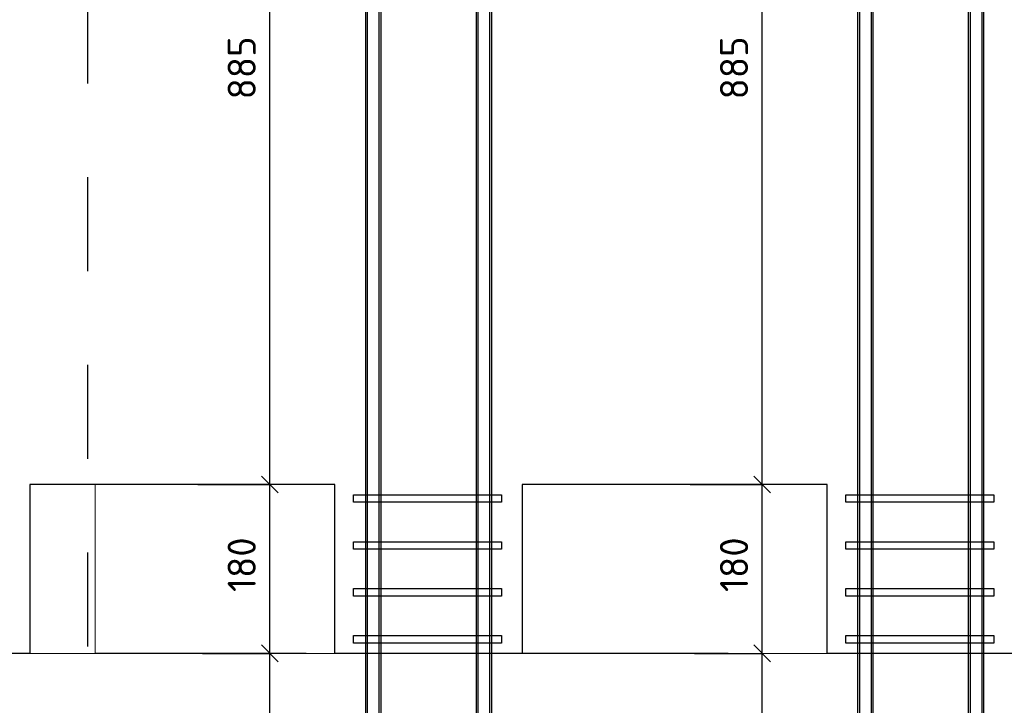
# Model space of a CAD drawing. Header units: metres. Extents: x -38 to 97, y -15 to 21.
# Tile 67 of 256: x 82.72 to 83.77, y -5.905 to -5.174. Entities that reach past the tile are written whole.
import ezdxf

# ---------------------------------------------------------------- set-up
doc = ezdxf.new("R2010")
doc.units = ezdxf.units.M
doc.header["$PDMODE"] = 65
doc.linetypes.add('______2', pattern=[0.0405, 0.03, -0.0105])
for name, color, linetype, lineweight in [('XR$4$Арм.стержн. Хомут', 240, 'Continuous', 35), ('XR$4$Арм.стержн.горизонт. 1', 180, 'Continuous', 35), ('XR$4$Арм.стержн.горизонт. 2', 202, 'Continuous', 35), ('XR$4$Общий слой (1)_1', 7, 'Continuous', 13), ('XR$4$Перекрытие (1)', 7, 'Continuous', 35), ('XR$4$Размерная линия (1)', 7, 'Continuous', 13), ('XR$5$Арм.стержн. Хомут', 240, 'Continuous', 35), ('XR$5$Арм.стержн.горизонт. 1', 180, 'Continuous', 35), ('XR$5$Арм.стержн.горизонт. 2', 202, 'Continuous', 35), ('XR$5$Общий слой (1)_1', 7, 'Continuous', 13), ('XR$5$Перекрытие (1)', 7, 'Continuous', 35), ('XR$5$Размерная линия (1)', 7, 'Continuous', 13)]:
    doc.layers.add(name, color=color, linetype=linetype, lineweight=lineweight)
doc.styles.add('ISOCPEUR', font='txt')
doc.dimstyles.new('DIMSTYLE_24', dxfattribs={"dimtxt": 0.03, "dimasz": 0.03, "dimexe": 0, "dimexo": 0, "dimgap": 0.015, "dimtad": 2, "dimdec": 0, "dimlfac": 1000, "dimrnd": 5, "dimzin": 12, "dimdsep": 46, "dimtxsty": 'ISOCPEUR', "dimblk1": 'ALL_ML_STRICH', "dimblk2": 'ALL_ML_STRICH', "dimsah": 1, "dimcen": 0, "dimclrd": 7, "dimclre": 256, "dimclrt": 7, "dimadec": 0, "dimazin": 0, "dimtfac": 1, "dimtdec": 0, "dimtix": 1, "dimtmove": 2, "dimatfit": 3, "dimfxl": 0, "dimtzin": 0, "dimlwd": 0, "dimlwe": -3, "dimarcsym": 0})
pattern_1 = [(0, (0.45, 0.45), (0.225, 0.225), [0.225, -0.225]), (90, (0.45, 0.45), (-0.225, 0.225), [0.225, -0.225])]

# ---------------------------------------------------------------- blocks, each defined once
blk = doc.blocks.new('СЛОЖНЫЙ_ОБЪЕКТ_62')
at = {"color": 7, "linetype": '______2', "lineweight": 25, "transparency": 33554687}
blk.add_line((82.7918, -4.5424), (82.7918, -6.901), dxfattribs=at)
blk = doc.blocks.new('ALL_ML_STRICH')
at = {"color": 0, "linetype": 'ByBlock', "lineweight": -2}
for p, q in [((0, -0.5), (0, 0.5)), ((-1, 0), (0.5, 0)), ((-0.3, -0.3), (0.3, 0.3))]:
    blk.add_line(p, q, dxfattribs=at)
blk = doc.blocks.new('*D409')
at = {"layer": 'DEFPOINTS', "color": 7, "linetype": 'Continuous', "lineweight": 13, "transparency": 33554687}
for p in [(83.4194, -5.8499), (83.5114, -6.7349), (83.6156, -6.7349)]:
    blk.add_point(p, dxfattribs=at)
at = {"layer": 'XR$4$Размерная линия (1)', "color": 9, "linetype": 'Continuous', "lineweight": -2, "true_color": 0xc7c7c7, "transparency": 33554687}
for p, q in [((83.4394, -5.8499), (83.5114, -5.8499)), ((83.5956, -6.7349), (83.5114, -6.7349))]:
    blk.add_line(p, q, dxfattribs=at)
at = {"layer": 'XR$4$Размерная линия (1)', "color": 7, "linetype": 'Continuous', "lineweight": -2, "transparency": 33554687}
blk.add_line((83.5114, -6.7349), (83.5114, -5.8499), dxfattribs=at)
at = {"layer": 'XR$4$Размерная линия (1)', "color": 7, "linetype": 'Continuous', "lineweight": 13, "transparency": 33554687, "xscale": 0.03, "yscale": 0.03, "zscale": 0.03}
for p, rotation in [((83.5114, -5.8499), 90), ((83.5114, -6.7349), 270)]:
    blk.add_blockref('ALL_ML_STRICH', p, dxfattribs=dict(at, rotation=rotation))
at = {"layer": 'XR$4$Размерная линия (1)', "color": 7, "linetype": 'Continuous', "lineweight": 13, "transparency": 33554687, "insert": (83.4814, -6.2909), "char_height": 0.03, "width": 0.09, "attachment_point": 5, "rotation": 90, "style": 'ISOCPEUR'}
blk.add_mtext('\\A1;{885}', dxfattribs=at)
blk = doc.blocks.new('*D410')
at = {"layer": 'DEFPOINTS', "color": 7, "linetype": 'Continuous', "lineweight": 13, "transparency": 33554687}
for p in [(83.4147, -5.6699), (83.4194, -5.8499), (83.5114, -5.8499)]:
    blk.add_point(p, dxfattribs=at)
at = {"layer": 'XR$4$Размерная линия (1)', "color": 9, "linetype": 'Continuous', "lineweight": -2, "true_color": 0xc7c7c7, "transparency": 33554687}
for p, q in [((83.4347, -5.6699), (83.5114, -5.6699)), ((83.4394, -5.8499), (83.5114, -5.8499))]:
    blk.add_line(p, q, dxfattribs=at)
at = {"layer": 'XR$4$Размерная линия (1)', "color": 7, "linetype": 'Continuous', "lineweight": -2, "transparency": 33554687}
blk.add_line((83.5114, -5.8499), (83.5114, -5.6699), dxfattribs=at)
at = {"layer": 'XR$4$Размерная линия (1)', "color": 7, "linetype": 'Continuous', "lineweight": 13, "transparency": 33554687, "xscale": 0.03, "yscale": 0.03, "zscale": 0.03}
for p, rotation in [((83.5114, -5.6699), 90), ((83.5114, -5.8499), 270)]:
    blk.add_blockref('ALL_ML_STRICH', p, dxfattribs=dict(at, rotation=rotation))
at = {"layer": 'XR$4$Размерная линия (1)', "color": 7, "linetype": 'Continuous', "lineweight": 13, "transparency": 33554687, "insert": (83.4814, -5.7554), "char_height": 0.03, "width": 0.09, "attachment_point": 5, "rotation": 90, "style": 'ISOCPEUR'}
blk.add_mtext('\\A1;{180}', dxfattribs=at)
blk = doc.blocks.new('*D411')
at = {"layer": 'DEFPOINTS', "color": 7, "linetype": 'Continuous', "lineweight": 13, "transparency": 33554687}
for p in [(83.6156, -4.7849), (83.4147, -5.6699), (83.5114, -5.6699)]:
    blk.add_point(p, dxfattribs=at)
at = {"layer": 'XR$4$Размерная линия (1)', "color": 9, "linetype": 'Continuous', "lineweight": -2, "true_color": 0xc7c7c7, "transparency": 33554687}
for p, q in [((83.5956, -4.7849), (83.5114, -4.7849)), ((83.4347, -5.6699), (83.5114, -5.6699))]:
    blk.add_line(p, q, dxfattribs=at)
at = {"layer": 'XR$4$Размерная линия (1)', "color": 7, "linetype": 'Continuous', "lineweight": -2, "transparency": 33554687}
blk.add_line((83.5114, -5.6699), (83.5114, -4.7849), dxfattribs=at)
at = {"layer": 'XR$4$Размерная линия (1)', "color": 7, "linetype": 'Continuous', "lineweight": 13, "transparency": 33554687, "xscale": 0.03, "yscale": 0.03, "zscale": 0.03}
for p, rotation in [((83.5114, -4.7849), 90), ((83.5114, -5.6699), 270)]:
    blk.add_blockref('ALL_ML_STRICH', p, dxfattribs=dict(at, rotation=rotation))
at = {"layer": 'XR$4$Размерная линия (1)', "color": 7, "linetype": 'Continuous', "lineweight": 13, "transparency": 33554687, "insert": (83.4814, -5.2259), "char_height": 0.03, "width": 0.09, "attachment_point": 5, "rotation": 90, "style": 'ISOCPEUR'}
blk.add_mtext('\\A1;{885}', dxfattribs=at)
blk = doc.blocks.new('*D414')
at = {"layer": 'DEFPOINTS', "color": 7, "linetype": 'Continuous', "lineweight": 13, "transparency": 33554687}
for p in [(82.8944, -5.8499), (82.9864, -6.7349), (83.0906, -6.7349)]:
    blk.add_point(p, dxfattribs=at)
at = {"layer": 'XR$4$Размерная линия (1)', "color": 9, "linetype": 'Continuous', "lineweight": -2, "true_color": 0xc7c7c7, "transparency": 33554687}
for p, q in [((82.9144, -5.8499), (82.9864, -5.8499)), ((83.0706, -6.7349), (82.9864, -6.7349))]:
    blk.add_line(p, q, dxfattribs=at)
at = {"layer": 'XR$4$Размерная линия (1)', "color": 7, "linetype": 'Continuous', "lineweight": -2, "transparency": 33554687}
blk.add_line((82.9864, -6.7349), (82.9864, -5.8499), dxfattribs=at)
at = {"layer": 'XR$4$Размерная линия (1)', "color": 7, "linetype": 'Continuous', "lineweight": 13, "transparency": 33554687, "xscale": 0.03, "yscale": 0.03, "zscale": 0.03}
for p, rotation in [((82.9864, -5.8499), 90), ((82.9864, -6.7349), 270)]:
    blk.add_blockref('ALL_ML_STRICH', p, dxfattribs=dict(at, rotation=rotation))
at = {"layer": 'XR$4$Размерная линия (1)', "color": 7, "linetype": 'Continuous', "lineweight": 13, "transparency": 33554687, "insert": (82.9564, -6.2909), "char_height": 0.03, "width": 0.09, "attachment_point": 5, "rotation": 90, "style": 'ISOCPEUR'}
blk.add_mtext('\\A1;{885}', dxfattribs=at)
blk = doc.blocks.new('*D415')
at = {"layer": 'DEFPOINTS', "color": 7, "linetype": 'Continuous', "lineweight": 13, "transparency": 33554687}
for p in [(82.8897, -5.6699), (82.8944, -5.8499), (82.9864, -5.8499)]:
    blk.add_point(p, dxfattribs=at)
at = {"layer": 'XR$4$Размерная линия (1)', "color": 9, "linetype": 'Continuous', "lineweight": -2, "true_color": 0xc7c7c7, "transparency": 33554687}
for p, q in [((82.9097, -5.6699), (82.9864, -5.6699)), ((82.9144, -5.8499), (82.9864, -5.8499))]:
    blk.add_line(p, q, dxfattribs=at)
at = {"layer": 'XR$4$Размерная линия (1)', "color": 7, "linetype": 'Continuous', "lineweight": -2, "transparency": 33554687}
blk.add_line((82.9864, -5.8499), (82.9864, -5.6699), dxfattribs=at)
at = {"layer": 'XR$4$Размерная линия (1)', "color": 7, "linetype": 'Continuous', "lineweight": 13, "transparency": 33554687, "xscale": 0.03, "yscale": 0.03, "zscale": 0.03}
for p, rotation in [((82.9864, -5.6699), 90), ((82.9864, -5.8499), 270)]:
    blk.add_blockref('ALL_ML_STRICH', p, dxfattribs=dict(at, rotation=rotation))
at = {"layer": 'XR$4$Размерная линия (1)', "color": 7, "linetype": 'Continuous', "lineweight": 13, "transparency": 33554687, "insert": (82.9564, -5.7554), "char_height": 0.03, "width": 0.09, "attachment_point": 5, "rotation": 90, "style": 'ISOCPEUR'}
blk.add_mtext('\\A1;{180}', dxfattribs=at)
blk = doc.blocks.new('*D416')
at = {"layer": 'DEFPOINTS', "color": 7, "linetype": 'Continuous', "lineweight": 13, "transparency": 33554687}
for p in [(83.0906, -4.7849), (82.8897, -5.6699), (82.9864, -5.6699)]:
    blk.add_point(p, dxfattribs=at)
at = {"layer": 'XR$4$Размерная линия (1)', "color": 9, "linetype": 'Continuous', "lineweight": -2, "true_color": 0xc7c7c7, "transparency": 33554687}
for p, q in [((83.0706, -4.7849), (82.9864, -4.7849)), ((82.9097, -5.6699), (82.9864, -5.6699))]:
    blk.add_line(p, q, dxfattribs=at)
at = {"layer": 'XR$4$Размерная линия (1)', "color": 7, "linetype": 'Continuous', "lineweight": -2, "transparency": 33554687}
blk.add_line((82.9864, -5.6699), (82.9864, -4.7849), dxfattribs=at)
at = {"layer": 'XR$4$Размерная линия (1)', "color": 7, "linetype": 'Continuous', "lineweight": 13, "transparency": 33554687, "xscale": 0.03, "yscale": 0.03, "zscale": 0.03}
for p, rotation in [((82.9864, -4.7849), 90), ((82.9864, -5.6699), 270)]:
    blk.add_blockref('ALL_ML_STRICH', p, dxfattribs=dict(at, rotation=rotation))
at = {"layer": 'XR$4$Размерная линия (1)', "color": 7, "linetype": 'Continuous', "lineweight": 13, "transparency": 33554687, "insert": (82.9564, -5.2259), "char_height": 0.03, "width": 0.09, "attachment_point": 5, "rotation": 90, "style": 'ISOCPEUR'}
blk.add_mtext('\\A1;{885}', dxfattribs=at)
blk = doc.blocks.new('СЛОЖНЫЙ_ОБЪЕКТ_109')
at = {"color": 7, "linetype": '______2', "lineweight": 25, "transparency": 33554687}
blk.add_line((82.7918, -4.5424), (82.7918, -6.901), dxfattribs=at)
blk = doc.blocks.new('*D765')
at = {"layer": 'DEFPOINTS', "color": 7, "linetype": 'Continuous', "lineweight": 13, "transparency": 33554687}
for p in [(83.4194, -5.8499), (83.5114, -6.7349), (83.6156, -6.7349)]:
    blk.add_point(p, dxfattribs=at)
at = {"layer": 'XR$5$Размерная линия (1)', "color": 9, "linetype": 'Continuous', "lineweight": -2, "true_color": 0xc7c7c7, "transparency": 33554687}
for p, q in [((83.4394, -5.8499), (83.5114, -5.8499)), ((83.5956, -6.7349), (83.5114, -6.7349))]:
    blk.add_line(p, q, dxfattribs=at)
at = {"layer": 'XR$5$Размерная линия (1)', "color": 7, "linetype": 'Continuous', "lineweight": -2, "transparency": 33554687}
blk.add_line((83.5114, -6.7349), (83.5114, -5.8499), dxfattribs=at)
at = {"layer": 'XR$5$Размерная линия (1)', "color": 7, "linetype": 'Continuous', "lineweight": 13, "transparency": 33554687, "xscale": 0.03, "yscale": 0.03, "zscale": 0.03}
for p, rotation in [((83.5114, -5.8499), 90), ((83.5114, -6.7349), 270)]:
    blk.add_blockref('ALL_ML_STRICH', p, dxfattribs=dict(at, rotation=rotation))
at = {"layer": 'XR$5$Размерная линия (1)', "color": 7, "linetype": 'Continuous', "lineweight": 13, "transparency": 33554687, "insert": (83.4814, -6.2909), "char_height": 0.03, "width": 0.09, "attachment_point": 5, "rotation": 90, "style": 'ISOCPEUR'}
blk.add_mtext('\\A1;{885}', dxfattribs=at)
blk = doc.blocks.new('*D766')
at = {"layer": 'DEFPOINTS', "color": 7, "linetype": 'Continuous', "lineweight": 13, "transparency": 33554687}
for p in [(83.4147, -5.6699), (83.4194, -5.8499), (83.5114, -5.8499)]:
    blk.add_point(p, dxfattribs=at)
at = {"layer": 'XR$5$Размерная линия (1)', "color": 9, "linetype": 'Continuous', "lineweight": -2, "true_color": 0xc7c7c7, "transparency": 33554687}
for p, q in [((83.4347, -5.6699), (83.5114, -5.6699)), ((83.4394, -5.8499), (83.5114, -5.8499))]:
    blk.add_line(p, q, dxfattribs=at)
at = {"layer": 'XR$5$Размерная линия (1)', "color": 7, "linetype": 'Continuous', "lineweight": -2, "transparency": 33554687}
blk.add_line((83.5114, -5.8499), (83.5114, -5.6699), dxfattribs=at)
at = {"layer": 'XR$5$Размерная линия (1)', "color": 7, "linetype": 'Continuous', "lineweight": 13, "transparency": 33554687, "xscale": 0.03, "yscale": 0.03, "zscale": 0.03}
for p, rotation in [((83.5114, -5.6699), 90), ((83.5114, -5.8499), 270)]:
    blk.add_blockref('ALL_ML_STRICH', p, dxfattribs=dict(at, rotation=rotation))
at = {"layer": 'XR$5$Размерная линия (1)', "color": 7, "linetype": 'Continuous', "lineweight": 13, "transparency": 33554687, "insert": (83.4814, -5.7554), "char_height": 0.03, "width": 0.09, "attachment_point": 5, "rotation": 90, "style": 'ISOCPEUR'}
blk.add_mtext('\\A1;{180}', dxfattribs=at)
blk = doc.blocks.new('*D767')
at = {"layer": 'DEFPOINTS', "color": 7, "linetype": 'Continuous', "lineweight": 13, "transparency": 33554687}
for p in [(83.6156, -4.7849), (83.4147, -5.6699), (83.5114, -5.6699)]:
    blk.add_point(p, dxfattribs=at)
at = {"layer": 'XR$5$Размерная линия (1)', "color": 9, "linetype": 'Continuous', "lineweight": -2, "true_color": 0xc7c7c7, "transparency": 33554687}
for p, q in [((83.5956, -4.7849), (83.5114, -4.7849)), ((83.4347, -5.6699), (83.5114, -5.6699))]:
    blk.add_line(p, q, dxfattribs=at)
at = {"layer": 'XR$5$Размерная линия (1)', "color": 7, "linetype": 'Continuous', "lineweight": -2, "transparency": 33554687}
blk.add_line((83.5114, -5.6699), (83.5114, -4.7849), dxfattribs=at)
at = {"layer": 'XR$5$Размерная линия (1)', "color": 7, "linetype": 'Continuous', "lineweight": 13, "transparency": 33554687, "xscale": 0.03, "yscale": 0.03, "zscale": 0.03}
for p, rotation in [((83.5114, -4.7849), 90), ((83.5114, -5.6699), 270)]:
    blk.add_blockref('ALL_ML_STRICH', p, dxfattribs=dict(at, rotation=rotation))
at = {"layer": 'XR$5$Размерная линия (1)', "color": 7, "linetype": 'Continuous', "lineweight": 13, "transparency": 33554687, "insert": (83.4814, -5.2259), "char_height": 0.03, "width": 0.09, "attachment_point": 5, "rotation": 90, "style": 'ISOCPEUR'}
blk.add_mtext('\\A1;{885}', dxfattribs=at)
blk = doc.blocks.new('*D770')
at = {"layer": 'DEFPOINTS', "color": 7, "linetype": 'Continuous', "lineweight": 13, "transparency": 33554687}
for p in [(82.8944, -5.8499), (82.9864, -6.7349), (83.0906, -6.7349)]:
    blk.add_point(p, dxfattribs=at)
at = {"layer": 'XR$5$Размерная линия (1)', "color": 9, "linetype": 'Continuous', "lineweight": -2, "true_color": 0xc7c7c7, "transparency": 33554687}
for p, q in [((82.9144, -5.8499), (82.9864, -5.8499)), ((83.0706, -6.7349), (82.9864, -6.7349))]:
    blk.add_line(p, q, dxfattribs=at)
at = {"layer": 'XR$5$Размерная линия (1)', "color": 7, "linetype": 'Continuous', "lineweight": -2, "transparency": 33554687}
blk.add_line((82.9864, -6.7349), (82.9864, -5.8499), dxfattribs=at)
at = {"layer": 'XR$5$Размерная линия (1)', "color": 7, "linetype": 'Continuous', "lineweight": 13, "transparency": 33554687, "xscale": 0.03, "yscale": 0.03, "zscale": 0.03}
for p, rotation in [((82.9864, -5.8499), 90), ((82.9864, -6.7349), 270)]:
    blk.add_blockref('ALL_ML_STRICH', p, dxfattribs=dict(at, rotation=rotation))
at = {"layer": 'XR$5$Размерная линия (1)', "color": 7, "linetype": 'Continuous', "lineweight": 13, "transparency": 33554687, "insert": (82.9564, -6.2909), "char_height": 0.03, "width": 0.09, "attachment_point": 5, "rotation": 90, "style": 'ISOCPEUR'}
blk.add_mtext('\\A1;{885}', dxfattribs=at)
blk = doc.blocks.new('*D771')
at = {"layer": 'DEFPOINTS', "color": 7, "linetype": 'Continuous', "lineweight": 13, "transparency": 33554687}
for p in [(82.8897, -5.6699), (82.8944, -5.8499), (82.9864, -5.8499)]:
    blk.add_point(p, dxfattribs=at)
at = {"layer": 'XR$5$Размерная линия (1)', "color": 9, "linetype": 'Continuous', "lineweight": -2, "true_color": 0xc7c7c7, "transparency": 33554687}
for p, q in [((82.9097, -5.6699), (82.9864, -5.6699)), ((82.9144, -5.8499), (82.9864, -5.8499))]:
    blk.add_line(p, q, dxfattribs=at)
at = {"layer": 'XR$5$Размерная линия (1)', "color": 7, "linetype": 'Continuous', "lineweight": -2, "transparency": 33554687}
blk.add_line((82.9864, -5.8499), (82.9864, -5.6699), dxfattribs=at)
at = {"layer": 'XR$5$Размерная линия (1)', "color": 7, "linetype": 'Continuous', "lineweight": 13, "transparency": 33554687, "xscale": 0.03, "yscale": 0.03, "zscale": 0.03}
for p, rotation in [((82.9864, -5.6699), 90), ((82.9864, -5.8499), 270)]:
    blk.add_blockref('ALL_ML_STRICH', p, dxfattribs=dict(at, rotation=rotation))
at = {"layer": 'XR$5$Размерная линия (1)', "color": 7, "linetype": 'Continuous', "lineweight": 13, "transparency": 33554687, "insert": (82.9564, -5.7554), "char_height": 0.03, "width": 0.09, "attachment_point": 5, "rotation": 90, "style": 'ISOCPEUR'}
blk.add_mtext('\\A1;{180}', dxfattribs=at)
blk = doc.blocks.new('*D772')
at = {"layer": 'DEFPOINTS', "color": 7, "linetype": 'Continuous', "lineweight": 13, "transparency": 33554687}
for p in [(83.0906, -4.7849), (82.8897, -5.6699), (82.9864, -5.6699)]:
    blk.add_point(p, dxfattribs=at)
at = {"layer": 'XR$5$Размерная линия (1)', "color": 9, "linetype": 'Continuous', "lineweight": -2, "true_color": 0xc7c7c7, "transparency": 33554687}
for p, q in [((83.0706, -4.7849), (82.9864, -4.7849)), ((82.9097, -5.6699), (82.9864, -5.6699))]:
    blk.add_line(p, q, dxfattribs=at)
at = {"layer": 'XR$5$Размерная линия (1)', "color": 7, "linetype": 'Continuous', "lineweight": -2, "transparency": 33554687}
blk.add_line((82.9864, -5.6699), (82.9864, -4.7849), dxfattribs=at)
at = {"layer": 'XR$5$Размерная линия (1)', "color": 7, "linetype": 'Continuous', "lineweight": 13, "transparency": 33554687, "xscale": 0.03, "yscale": 0.03, "zscale": 0.03}
for p, rotation in [((82.9864, -4.7849), 90), ((82.9864, -5.6699), 270)]:
    blk.add_blockref('ALL_ML_STRICH', p, dxfattribs=dict(at, rotation=rotation))
at = {"layer": 'XR$5$Размерная линия (1)', "color": 7, "linetype": 'Continuous', "lineweight": 13, "transparency": 33554687, "insert": (82.9564, -5.2259), "char_height": 0.03, "width": 0.09, "attachment_point": 5, "rotation": 90, "style": 'ISOCPEUR'}
blk.add_mtext('\\A1;{885}', dxfattribs=at)

msp = doc.modelspace()

# ---------------------------------------------------------------- hatches: boundary and pattern name
at = {"linetype": 'Continuous', "lineweight": 13, "transparency": 33554687}
h = msp.add_hatch(dxfattribs=at)
h.set_pattern_fill('____', scale=0.225, style=0, pattern_type=2)
h.set_pattern_definition(pattern_1)
h.paths.add_polyline_path([(83.0556, -5.6699), (82.7306, -5.6699), (82.7306, -5.8499), (83.0556, -5.8499)], flags=0)
h = msp.add_hatch(dxfattribs=at)
h.set_pattern_fill('____', scale=0.225, style=0, pattern_type=2)
h.set_pattern_definition(pattern_1)
h.paths.add_polyline_path([(83.0556, -5.6699), (82.7306, -5.6699), (82.7306, -5.8499), (83.0556, -5.8499)], flags=0)
h = msp.add_hatch(dxfattribs=at)
h.set_pattern_fill('____', scale=0.225, style=0, pattern_type=2)
h.set_pattern_definition(pattern_1)
h.paths.add_polyline_path([(83.5806, -5.6699), (83.2556, -5.6699), (83.2556, -5.8499), (83.5806, -5.8499)], flags=0)
h = msp.add_hatch(dxfattribs=at)
h.set_pattern_fill('____', scale=0.225, style=0, pattern_type=2)
h.set_pattern_definition(pattern_1)
h.paths.add_polyline_path([(83.5806, -5.6699), (83.2556, -5.6699), (83.2556, -5.8499), (83.5806, -5.8499)], flags=0)

# ---------------------------------------------------------------- linework, layer by layer
at = {"layer": 'XR$4$Арм.стержн. Хомут', "color": 40, "linetype": 'Continuous', "lineweight": 25, "transparency": 33554687}
for points in [[(83.0756, -5.6809), (83.2336, -5.6809), (83.2336, -5.6889), (83.0756, -5.6889), (83.0756, -5.6809)], [(83.6006, -5.6809), (83.7586, -5.6809), (83.7586, -5.6889), (83.6006, -5.6889), (83.6006, -5.6809)], [(83.0756, -5.7309), (83.2336, -5.7309), (83.2336, -5.7389), (83.0756, -5.7389), (83.0756, -5.7309)], [(83.6006, -5.7309), (83.7586, -5.7309), (83.7586, -5.7389), (83.6006, -5.7389), (83.6006, -5.7309)], [(83.0756, -5.7809), (83.2336, -5.7809), (83.2336, -5.7889), (83.0756, -5.7889), (83.0756, -5.7809)], [(83.6006, -5.7809), (83.7586, -5.7809), (83.7586, -5.7889), (83.6006, -5.7889), (83.6006, -5.7809)], [(83.0756, -5.8309), (83.2336, -5.8309), (83.2336, -5.8389), (83.0756, -5.8389), (83.0756, -5.8309)], [(83.6006, -5.8309), (83.7586, -5.8309), (83.7586, -5.8389), (83.6006, -5.8389), (83.6006, -5.8309)]]:
    msp.add_lwpolyline(points, dxfattribs=at)
at = {"layer": 'XR$4$Арм.стержн.горизонт. 1', "color": 7, "linetype": 'Continuous', "lineweight": 25, "transparency": 33554687}
for points in [[(83.0886, -6.8899), (83.0886, -4.5499), (83.1046, -4.5499), (83.1046, -6.8899), (83.0886, -6.8899)], [(83.2066, -6.8899), (83.2066, -4.5499), (83.2226, -4.5499), (83.2226, -6.8899), (83.2066, -6.8899)], [(83.6136, -6.8899), (83.6136, -4.5499), (83.6296, -4.5499), (83.6296, -6.8899), (83.6136, -6.8899)], [(83.7316, -6.8899), (83.7316, -4.5499), (83.7476, -4.5499), (83.7476, -6.8899), (83.7316, -6.8899)]]:
    msp.add_lwpolyline(points, dxfattribs=at)
at = {"layer": 'XR$4$Арм.стержн.горизонт. 2', "color": 34, "linetype": 'Continuous', "lineweight": 25, "transparency": 33554687}
for points in [[(83.1026, -4.7849), (83.1026, -6.7349), (83.0906, -6.7349), (83.0906, -4.7849), (83.1026, -4.7849)], [(83.2206, -4.7849), (83.2206, -6.7349), (83.2086, -6.7349), (83.2086, -4.7849), (83.2206, -4.7849)], [(83.6276, -4.7849), (83.6276, -6.7349), (83.6156, -6.7349), (83.6156, -4.7849), (83.6276, -4.7849)], [(83.7456, -4.7849), (83.7456, -6.7349), (83.7336, -6.7349), (83.7336, -4.7849), (83.7456, -4.7849)]]:
    msp.add_lwpolyline(points, dxfattribs=at)
at = {"layer": 'XR$4$Общий слой (1)_1', "color": 7, "linetype": 'Continuous', "lineweight": 13, "transparency": 33554687}
msp.add_line((80.4556, -5.8499), (84.8875, -5.8499), dxfattribs=at)
at = {"layer": 'XR$4$Перекрытие (1)', "color": 7, "linetype": 'Continuous', "lineweight": 25, "transparency": 33554687}
for p, q in [((82.7306, -5.6699), (82.7306, -5.8499)), ((83.0556, -5.6699), (82.7306, -5.6699)), ((83.0556, -5.8499), (83.0556, -5.6699)), ((83.2556, -5.6699), (83.2556, -5.8499)), ((83.5806, -5.6699), (83.2556, -5.6699)), ((83.5806, -5.8499), (83.5806, -5.6699)), ((82.7306, -5.8499), (82.5306, -5.8499)), ((83.2556, -5.8499), (83.0556, -5.8499)), ((83.7806, -5.8499), (83.5806, -5.8499))]:
    msp.add_line(p, q, dxfattribs=at)
at = {"layer": 'XR$5$Арм.стержн. Хомут', "color": 40, "linetype": 'Continuous', "lineweight": 25, "transparency": 33554687}
for points in [[(83.0756, -5.6809), (83.2336, -5.6809), (83.2336, -5.6889), (83.0756, -5.6889), (83.0756, -5.6809)], [(83.6006, -5.6809), (83.7586, -5.6809), (83.7586, -5.6889), (83.6006, -5.6889), (83.6006, -5.6809)], [(83.0756, -5.7309), (83.2336, -5.7309), (83.2336, -5.7389), (83.0756, -5.7389), (83.0756, -5.7309)], [(83.6006, -5.7309), (83.7586, -5.7309), (83.7586, -5.7389), (83.6006, -5.7389), (83.6006, -5.7309)], [(83.0756, -5.7809), (83.2336, -5.7809), (83.2336, -5.7889), (83.0756, -5.7889), (83.0756, -5.7809)], [(83.6006, -5.7809), (83.7586, -5.7809), (83.7586, -5.7889), (83.6006, -5.7889), (83.6006, -5.7809)], [(83.0756, -5.8309), (83.2336, -5.8309), (83.2336, -5.8389), (83.0756, -5.8389), (83.0756, -5.8309)], [(83.6006, -5.8309), (83.7586, -5.8309), (83.7586, -5.8389), (83.6006, -5.8389), (83.6006, -5.8309)]]:
    msp.add_lwpolyline(points, dxfattribs=at)
at = {"layer": 'XR$5$Арм.стержн.горизонт. 1', "color": 7, "linetype": 'Continuous', "lineweight": 25, "transparency": 33554687}
for points in [[(83.0886, -6.8899), (83.0886, -4.5499), (83.1046, -4.5499), (83.1046, -6.8899), (83.0886, -6.8899)], [(83.2066, -6.8899), (83.2066, -4.5499), (83.2226, -4.5499), (83.2226, -6.8899), (83.2066, -6.8899)], [(83.6136, -6.8899), (83.6136, -4.5499), (83.6296, -4.5499), (83.6296, -6.8899), (83.6136, -6.8899)], [(83.7316, -6.8899), (83.7316, -4.5499), (83.7476, -4.5499), (83.7476, -6.8899), (83.7316, -6.8899)]]:
    msp.add_lwpolyline(points, dxfattribs=at)
at = {"layer": 'XR$5$Арм.стержн.горизонт. 2', "color": 34, "linetype": 'Continuous', "lineweight": 25, "transparency": 33554687}
for points in [[(83.1026, -4.7849), (83.1026, -6.7349), (83.0906, -6.7349), (83.0906, -4.7849), (83.1026, -4.7849)], [(83.2206, -4.7849), (83.2206, -6.7349), (83.2086, -6.7349), (83.2086, -4.7849), (83.2206, -4.7849)], [(83.6276, -4.7849), (83.6276, -6.7349), (83.6156, -6.7349), (83.6156, -4.7849), (83.6276, -4.7849)], [(83.7456, -4.7849), (83.7456, -6.7349), (83.7336, -6.7349), (83.7336, -4.7849), (83.7456, -4.7849)]]:
    msp.add_lwpolyline(points, dxfattribs=at)
at = {"layer": 'XR$5$Общий слой (1)_1', "color": 7, "linetype": 'Continuous', "lineweight": 13, "transparency": 33554687}
msp.add_line((80.4556, -5.8499), (84.8875, -5.8499), dxfattribs=at)
at = {"layer": 'XR$5$Перекрытие (1)', "color": 7, "linetype": 'Continuous', "lineweight": 25, "transparency": 33554687}
for p, q in [((82.7306, -5.6699), (82.7306, -5.8499)), ((83.0556, -5.6699), (82.7306, -5.6699)), ((83.0556, -5.8499), (83.0556, -5.6699)), ((83.2556, -5.6699), (83.2556, -5.8499)), ((83.5806, -5.6699), (83.2556, -5.6699)), ((83.5806, -5.8499), (83.5806, -5.6699)), ((82.7306, -5.8499), (82.5306, -5.8499)), ((83.2556, -5.8499), (83.0556, -5.8499)), ((83.7806, -5.8499), (83.5806, -5.8499))]:
    msp.add_line(p, q, dxfattribs=at)

# ---------------------------------------------------------------- block references
at = {"color": 7, "linetype": 'Continuous', "lineweight": 13, "transparency": 33554687}
for name in ['СЛОЖНЫЙ_ОБЪЕКТ_62', 'СЛОЖНЫЙ_ОБЪЕКТ_109']:
    msp.add_blockref(name, (0, 0), dxfattribs=at)

# ---------------------------------------------------------------- dimensions: what is measured, and where the dimension line sits
at = {"layer": 'XR$4$Размерная линия (1)', "color": 7, "linetype": 'Continuous', "lineweight": 13, "transparency": 33554687}
for base, p1, p2, picture, middle in [((82.9864, -4.7849), (82.9097, -5.6699), (83.0706, -4.7849), '*D416', (82.9564, -5.2259)), ((83.5114, -4.7849), (83.4347, -5.6699), (83.5956, -4.7849), '*D411', (83.4814, -5.2259)), ((82.9864, -5.6699), (82.9144, -5.8499), (82.9097, -5.6699), '*D415', (82.9564, -5.7554)), ((83.5114, -5.6699), (83.4394, -5.8499), (83.4347, -5.6699), '*D410', (83.4814, -5.7554)), ((82.9864, -5.8499), (83.0706, -6.7349), (82.9144, -5.8499), '*D414', (82.9564, -6.2909)), ((83.5114, -5.8499), (83.5956, -6.7349), (83.4394, -5.8499), '*D409', (83.4814, -6.2909))]:
    dim = msp.add_linear_dim(base=base, p1=p1, p2=p2, angle=90, dimstyle='DIMSTYLE_24', override={"dimpost": '<>', "dimclrd": 7, "dimclre": 9, "dimclrt": 7, "dimlwd": 0, "dimlwe": 65533}, dxfattribs=at)
    dim.commit()
    dim.dimension.update_dxf_attribs({"geometry": picture, "text_midpoint": middle, "dimtype": 160})
at = {"layer": 'XR$5$Размерная линия (1)', "color": 7, "linetype": 'Continuous', "lineweight": 13, "transparency": 33554687}
for base, p1, p2, picture, middle in [((82.9864, -4.7849), (82.9097, -5.6699), (83.0706, -4.7849), '*D772', (82.9564, -5.2259)), ((83.5114, -4.7849), (83.4347, -5.6699), (83.5956, -4.7849), '*D767', (83.4814, -5.2259)), ((82.9864, -5.6699), (82.9144, -5.8499), (82.9097, -5.6699), '*D771', (82.9564, -5.7554)), ((83.5114, -5.6699), (83.4394, -5.8499), (83.4347, -5.6699), '*D766', (83.4814, -5.7554)), ((82.9864, -5.8499), (83.0706, -6.7349), (82.9144, -5.8499), '*D770', (82.9564, -6.2909)), ((83.5114, -5.8499), (83.5956, -6.7349), (83.4394, -5.8499), '*D765', (83.4814, -6.2909))]:
    dim = msp.add_linear_dim(base=base, p1=p1, p2=p2, angle=90, dimstyle='DIMSTYLE_24', override={"dimpost": '<>', "dimclrd": 7, "dimclre": 9, "dimclrt": 7, "dimlwd": 0, "dimlwe": 65533}, dxfattribs=at)
    dim.commit()
    dim.dimension.update_dxf_attribs({"geometry": picture, "text_midpoint": middle, "dimtype": 160})

doc.saveas('drawing.dxf')
